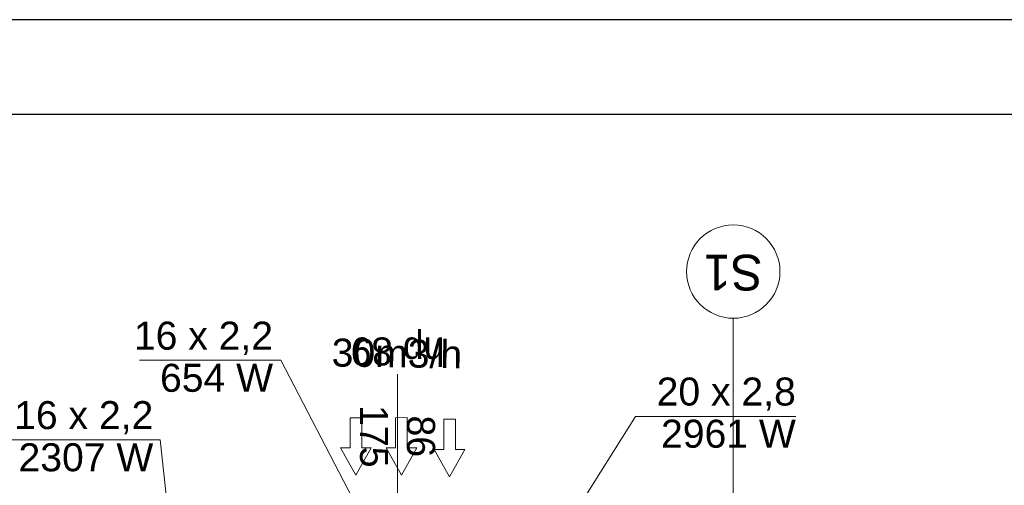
# Model space of a CAD drawing. Header units: millimetres. Extents: x -17429 to 155243, y -2908 to 188569.
# Tile 52 of 113: x 25154 to 31484, y 63351 to 66344. Entities that reach past the tile are written whole.
import ezdxf
from ezdxf.lldxf.tags import DXFTag

# ---------------------------------------------------------------- set-up
doc = ezdxf.new("R2010")
doc.units = ezdxf.units.MM
doc.header["$MEASUREMENT"] = 0
doc.layers.get('0').update_dxf_attribs({"lineweight": 5})
for name, color, linetype in [('#opisy', 7, 'Continuous'), ('#podkład', 252, 'Continuous'), ('_TABELA', 7, 'Continuous'), ('Arch opisy', 252, 'Continuous'), ('IS_Opisy_działek_Therm', 7, 'SOLID')]:
    doc.layers.add(name, color=color, linetype=linetype)
for name, color, linetype, lineweight in [('Arch opisy_Nr_Pióra__1', 252, 'Continuous', 25), ('Arch opisy_Nr_Pióra__21', 252, 'Continuous', 13), ('INWENT OPISY_Nr_Pióra__21', 252, 'Continuous', 13)]:
    doc.layers.add(name, color=color, linetype=linetype, lineweight=lineweight)
doc.styles.add('ARIAL', font='arial.ttf', dxfattribs={"width": 0.75})
doc.styles.add('GENERATED_STYLE_2', font='txt')
doc.styles.add('GENERATED_STYLE_4', font='txt')
doc.styles.get("Standard").update_dxf_attribs({"font": 'arial.ttf', "bigfont": 'BIGFONT.SHX'})
tags = doc.linetypes.add('SOLID', pattern=[10, 10, 0]).pattern_tags.tags
tags[6:7] = [DXFTag(74, 4), DXFTag(75, 0), DXFTag(340, '0'), DXFTag(46, 0.0), DXFTag(50, 0.0), DXFTag(44, 0.0), DXFTag(45, 0.0)]
tags[4:5] = [DXFTag(74, 4), DXFTag(75, 0), DXFTag(340, '0'), DXFTag(46, 0.0), DXFTag(50, 0.0), DXFTag(44, 0.0), DXFTag(45, 0.0)]

# ---------------------------------------------------------------- blocks, each defined once
blk = doc.blocks.new('Linia_72', base_point=(29741.9, 63245.9))
at = {"layer": 'Arch opisy_Nr_Pióra__21', "color": 252, "linetype": 'Continuous'}
blk.add_line((29741.9, 63245.9), (29741.9, 64424.9), dxfattribs=at)
blk.add_circle((29741.9, 64724.9), 300, dxfattribs=at)
blk = doc.blocks.new('SERRTRT')
at = {"layer": 'INWENT OPISY_Nr_Pióra__21', "color": 252, "linetype": 'Continuous'}
blk.add_line((27584.1, 63095.9), (27584.1, 64065.9), dxfattribs=at)
at = {"layer": 'Arch opisy', "color": 252, "linetype": 'Continuous'}
blk.add_blockref('Linia_72', (29741.9, 63245.9), dxfattribs=at)
at = {"layer": 'Arch opisy_Nr_Pióra__1', "color": 252, "linetype": 'Continuous', "insert": (29741.9, 64603.5), "char_height": 230, "attachment_point": 2, "rotation": 180, "style": 'GENERATED_STYLE_4'}
blk.add_mtext('{S1}', dxfattribs=at)
at = {"layer": 'INWENT OPISY_Nr_Pióra__21', "color": 252, "linetype": 'Continuous', "insert": (27584.1, 64121.5), "char_height": 180, "attachment_point": 2, "rotation": 180, "style": 'GENERATED_STYLE_2'}
blk.add_mtext('{hp 89}', dxfattribs=at)
at = {"layer": 'INWENT OPISY_Nr_Pióra__21', "color": 252, "linetype": 'Continuous', "insert": (27824.9, 63665.9), "char_height": 180, "width": 1346.334, "attachment_point": 2, "rotation": 270, "line_spacing_factor": 1.007146, "style": 'GENERATED_STYLE_2'}
blk.add_mtext('{86\\P175}', dxfattribs=at)
blk = doc.blocks.new('gfgf')
at = {"layer": '_TABELA', "color": 7}
for p, q in [((41197.7, 148063.5), (-15802.3, 148063.5)), ((40597.7, 147453.5), (-13302.3, 147453.5))]:
    blk.add_line(p, q, dxfattribs=at)
blk = doc.blocks.new('E210168')
at = {"color": 7, "lineweight": 13}
for p, q in [((19.41, 19.75), (19.41, 13.6)), ((19.41, 19.75), (36.98, 9.88)), ((19.41, 0), (36.98, 9.88)), ((19.41, 6.15), (19.41, 0))]:
    blk.add_line(p, q, dxfattribs=at)
blk.add_lwpolyline([(19.41, 13.6), (0, 13.6), (0, 6.15), (19.41, 6.15)], dxfattribs=at)

msp = doc.modelspace()

# ---------------------------------------------------------------- linework, layer by layer
at = {"layer": 'IS_Opisy_działek_Therm', "color": 7, "lineweight": 5, "ltscale": 10}
for p, q in [((26832.7, 64154.9), (25923.7, 64154.9)), ((27767.9, 62356.4), (26832.7, 64154.9)), ((28251.2, 62421.2), (29113.8, 63794.3)), ((30143.8, 63794.3), (29113.8, 63794.3)), ((26058.4, 63642.8), (24983.4, 63642.8)), ((26198.7, 62321.2), (26058.4, 63642.8))]:
    msp.add_line(p, q, dxfattribs=at)

# ---------------------------------------------------------------- block references
at = {"layer": '#podkład'}
msp.add_blockref('SERRTRT', (0, 0), dxfattribs=at)
msp.add_blockref('gfgf', (-1627, -81719.3))
at = {"color": 7, "lineweight": 5, "xscale": 10, "yscale": 10, "zscale": 10, "rotation": 270.0966492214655}
for p in [(27216.9, 63785.1), (27509.2, 63785.6), (27819, 63775.8)]:
    msp.add_blockref('E210168', p, dxfattribs=at)

# ---------------------------------------------------------------- texts
at = {"layer": '#opisy', "color": 7, "lineweight": 0, "style": 'ARIAL'}
msp.add_text('30m3/h', height=180, rotation=359.21724, dxfattribs=at).set_placement((27159, 64114.9, 139.7))
at = {"layer": 'IS_Opisy_działek_Therm', "color": 7, "lineweight": 5, "ltscale": 10, "char_height": 180}
for s, insert, attachment_point in [('\\fArial|b0|i0;16 x 2,2', (26783.2, 64189.7), 9), ('\\fArial|b0|i0;654 W', (26783.2, 64132.1), 3), ('\\fArial|b0|i0;20 x 2,8', (30143.8, 63830.3), 9), ('\\fArial|b0|i0;16 x 2,2', (26013.4, 63678.8), 9), ('\\fArial|b0|i0;2961 W', (30143.8, 63772.7), 3), ('\\fArial|b0|i0;2307 W', (26013.4, 63621.2), 3)]:
    msp.add_mtext(s, dxfattribs=dict(at, insert=insert, attachment_point=attachment_point))

doc.saveas('drawing.dxf')
